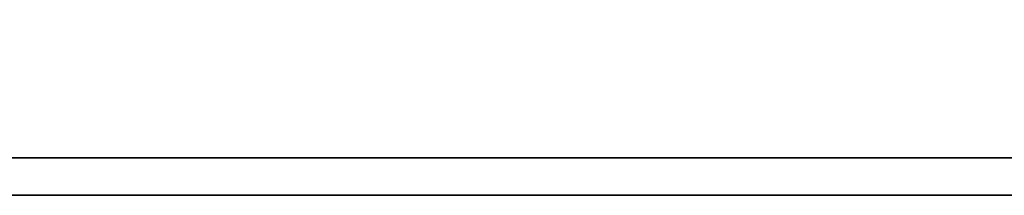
# Model space of a CAD drawing. Header units: millimetres. Extents: x 206 to 363, y 449 to 558.
# Tile 25 of 45: x 324.394 to 326.491, y 514.506 to 514.88. Entities that reach past the tile are written whole.
import ezdxf

# ---------------------------------------------------------------- set-up
doc = ezdxf.new("R2010")
doc.units = ezdxf.units.MM
doc.header["$LTSCALE"] = 0.1
doc.layers.add('DIM', color=4, linetype='CONTINUOUS')
doc.layers.add('layer 1', color=7, linetype='CONTINUOUS')

# ---------------------------------------------------------------- blocks, each defined once
blk = doc.blocks.new('TBI MOTION logo(完整正式版)')
at = {"layer": 'layer 1', "color": 22, "lineweight": 35}
blk.add_open_spline([(75.90875, -9.47875), (75.90875, -9.47875), (75.90875, -12.28625), (75.90875, -12.28625), (75.90875, -12.28625), (75.90875, -12.28625), (75.90875, -12.47875), (75.90875, -12.47875), (75.90875, -12.47875), (75.90875, -12.47875), (75.71625, -12.47875), (75.71625, -12.47875), (75.71625, -12.47875), (75.71625, -12.47875), (-88.32875, -12.47875), (-88.32875, -12.47875), (-88.32875, -12.47875), (-88.32875, -12.47875), (-88.32875, -13.29375), (-88.32875, -13.29375), (-88.32875, -13.29375), (-88.32875, -13.29375), (82.89125, -13.29375), (82.89125, -13.29375), (82.89125, -13.29375), (82.89125, -13.29375), (75.90875, -9.47875), (75.90875, -9.47875)], degree=3, knots=[0, 0, 0, 0, 0.14285714, 0.14285714, 0.14285714, 0.14285715, 0.28571429, 0.28571429, 0.28571429, 0.2857143, 0.42857143, 0.42857143, 0.42857143, 0.42857144, 0.57142857, 0.57142857, 0.57142857, 0.57142858, 0.71428571, 0.71428571, 0.71428571, 0.71428572, 0.85714286, 0.85714286, 0.85714286, 0.85714287, 1, 1, 1, 1], dxfattribs=at)

msp = doc.modelspace()

# ---------------------------------------------------------------- block references
at = {"layer": 'DIM', "color": 7, "xscale": 0.0980771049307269, "yscale": 0.0980771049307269, "zscale": 0.0980771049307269}
msp.add_blockref('TBI MOTION logo(完整正式版)', (331.2822, 515.8098), dxfattribs=at)

doc.saveas('drawing.dxf')
